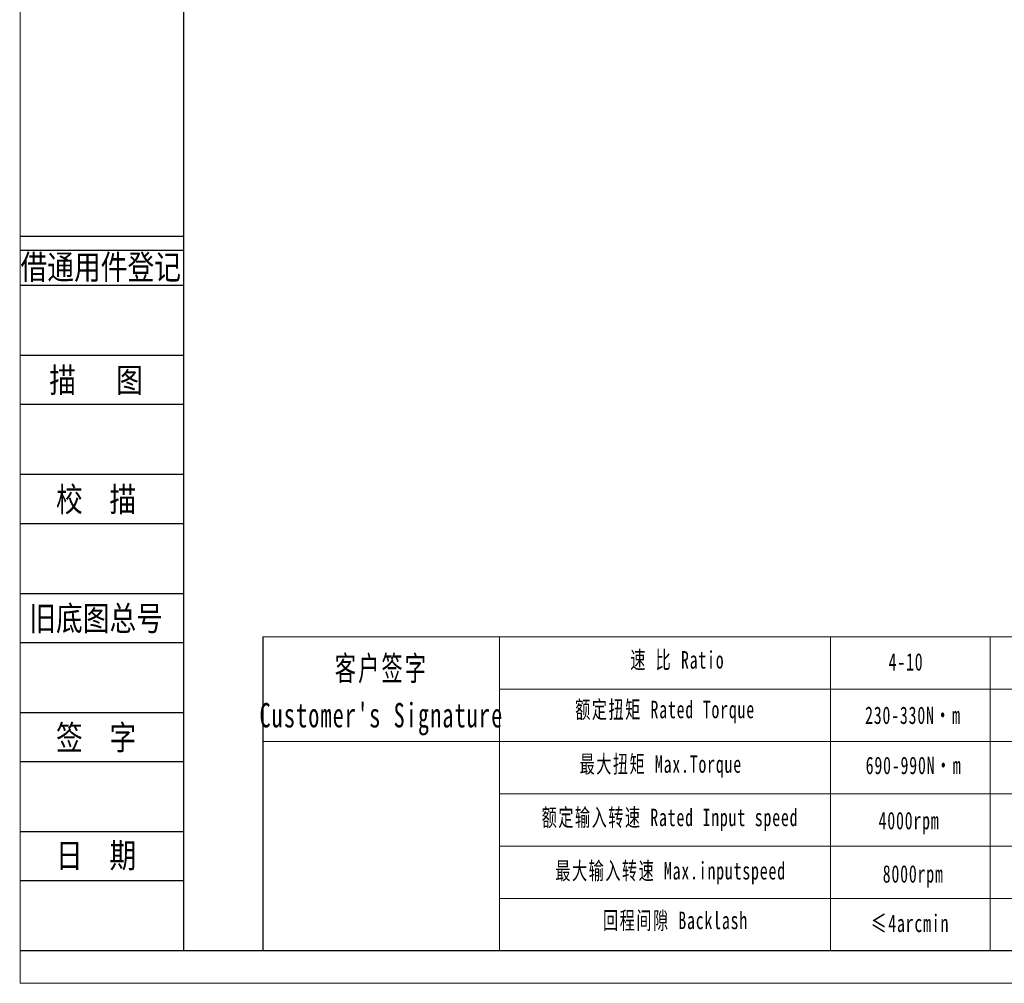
# Model space of a CAD drawing. Header units: millimetres. Extents: x 6153 to 7022, y -675 to -61.
# Tile 1 of 12: x 6153 to 6464, y -675 to -370. Entities that reach past the tile are written whole.
import ezdxf
from ezdxf.enums import TextEntityAlignment as Align

# ---------------------------------------------------------------- set-up
doc = ezdxf.new("R2010")
doc.units = ezdxf.units.MM
doc.layers.get('0').update_dxf_attribs({"lineweight": 18})
for name, color, linetype in [('2细线层', 4, 'Continuous'), ('6文字层', 3, 'Continuous'), ('7标注层', 4, 'Continuous')]:
    doc.layers.add(name, color=color, linetype=linetype)
doc.layers.add('SLD-0', color=7, linetype='Continuous', lineweight=18)
doc.layers.add('图框_外框线', color=7, linetype='Continuous', lineweight=18)
doc.styles.add('宋体', font='txt', dxfattribs={"width": 0.8})
doc.styles.add('标准', font='txt', dxfattribs={"width": 0.667})

msp = doc.modelspace()

# ---------------------------------------------------------------- linework, layer by layer
for p, q in [((6304.7355, -565.5314), (6304.7355, -664.8032)), ((6409.5197, -565.5314), (6409.5197, -664.8032))]:
    msp.add_line(p, q)
at = {"layer": '2细线层'}
for p, q in [((6152.9764, -438.875), (6204.8288, -438.875)), ((6152.9764, -443.3047), (6204.8288, -443.3047)), ((6152.9764, -454.3787), (6204.8288, -454.3787)), ((6152.9764, -476.5269), (6204.8288, -476.5269)), ((6152.9764, -492.0306), (6204.8288, -492.0306)), ((6152.9764, -514.1788), (6204.8288, -514.1788)), ((6152.9764, -529.6825), (6204.8288, -529.6825)), ((6152.9764, -551.8306), (6204.8288, -551.8306)), ((6152.9764, -567.3343), (6204.8288, -567.3343)), ((6152.9764, -589.4825), (6204.8288, -589.4825)), ((6152.9764, -604.9862), (6204.8288, -604.9862)), ((6152.9764, -627.1344), (6204.8288, -627.1344)), ((6152.9764, -642.6381), (6204.8288, -642.6381)), ((6152.9764, -664.7862), (6204.8288, -664.7862))]:
    msp.add_line(p, q, dxfattribs=at)
at = {"layer": '7标注层', "color": 0}
msp.add_line((6229.8504, -565.5314), (6229.8504, -664.7862), dxfattribs=at)
at = {"layer": 'SLD-0'}
msp.add_line((6460.0065, -565.5314), (6460.0065, -664.7749), dxfattribs=at)
at = {"layer": '图框_外框线'}
for p, q in [((6229.8504, -565.5314), (7011.2717, -565.5314)), ((6304.7355, -582.0921), (6743.9103, -582.0921)), ((6229.8504, -598.6528), (7011.2717, -598.6528)), ((6304.7355, -615.2135), (7011.2717, -615.2135)), ((6304.7355, -631.7742), (7011.2717, -631.7742)), ((6304.7355, -648.3349), (7011.2717, -648.3349))]:
    msp.add_line(p, q, dxfattribs=at)
at = {"layer": '图框_外框线', "color": 3}
msp.add_lwpolyline([(6153.1337, -675.1252), (7021.6107, -675.1252), (7021.6107, -60.9879), (6153.1337, -60.9879)], close=True, dxfattribs=at)
at = {"layer": '图框_外框线', "color": 3, "lineweight": 25}
msp.add_lwpolyline([(6204.8288, -664.7862), (7011.2717, -664.7862), (7011.2717, -71.3269), (6204.8288, -71.3269)], close=True, dxfattribs=at)

# ---------------------------------------------------------------- texts
at = {"layer": '6文字层', "color": 3, "style": '宋体', "width": 0.8}
for s, p in [('借通用件登记', (6178.6214, -448.5481)), ('描   图', (6177.1436, -484.2788)), ('校  描', (6177.1436, -521.9306)), ('旧底图总号', (6177.1436, -559.5825)), ('签  字', (6177.1436, -597.2344)), ('日  期', (6177.1574, -634.6652))]:
    msp.add_text(s, height=7.75185, dxfattribs=at).set_placement(p, align=Align.MIDDLE)
at = {"layer": 'SLD-0', "color": 1, "attachment_point": 2, "line_spacing_factor": 1.15057, "style": '标准'}
for s, insert, char_height, width in [('\\T1.1;速 比 Ratio', (6361.0539, -570.0851), 5.520239, 45.105377), ("\\T1.1;客户签字\\PCustomer's Signature", (6267.4221, -571.6589), 7.728334, 96.141273), ('{\\T1.1;4-10}', (6433.3994, -570.7218), 5.520239, 23.470901), ('\\T1.1;额定扭矩 Rated Torque', (6357.1736, -585.789), 5.520239, 61.985792), ('{\\T1.1;230-330N·m}', (6435.5888, -587.5993), 5.520239, 115.694062), ('\\T1.1;最大扭矩 Max.Torque', (6355.8156, -603.0439), 5.520239, 71.298998), ('{\\T1.1;690-990N·m}', (6435.7847, -603.4558), 5.520239, 141.226921), ('\\T1.1;额定输入转速 Rated Input speed', (6358.7257, -619.911), 5.520239, 101.567275), ('{\\T1.1;环境温度 Enviromental Temperature}', (6516.3009, -619.0772), 5.520239, 201.186804), ('\\T1.1;4000rpm', (6434.3541, -620.9152), 5.520239, 23.470901), ('\\T1.1;最大输入转速 Max.inputspeed ', (6358.9197, -636.7782), 5.520239, 93.41815), ('\\T1.1;8000rpm', (6435.6716, -637.7708), 5.520239, 42.364728), ('{\\T1.1;回程间隙 Backlash}', (6360.4718, -652.4821), 5.520239, 129.965321), ('{\\T1.1;≤4arcmin }', (6434.6622, -653.3966), 5.520239, 148.467583)]:
    msp.add_mtext(s, dxfattribs=dict(at, insert=insert, char_height=char_height, width=width))

doc.saveas('drawing.dxf')
